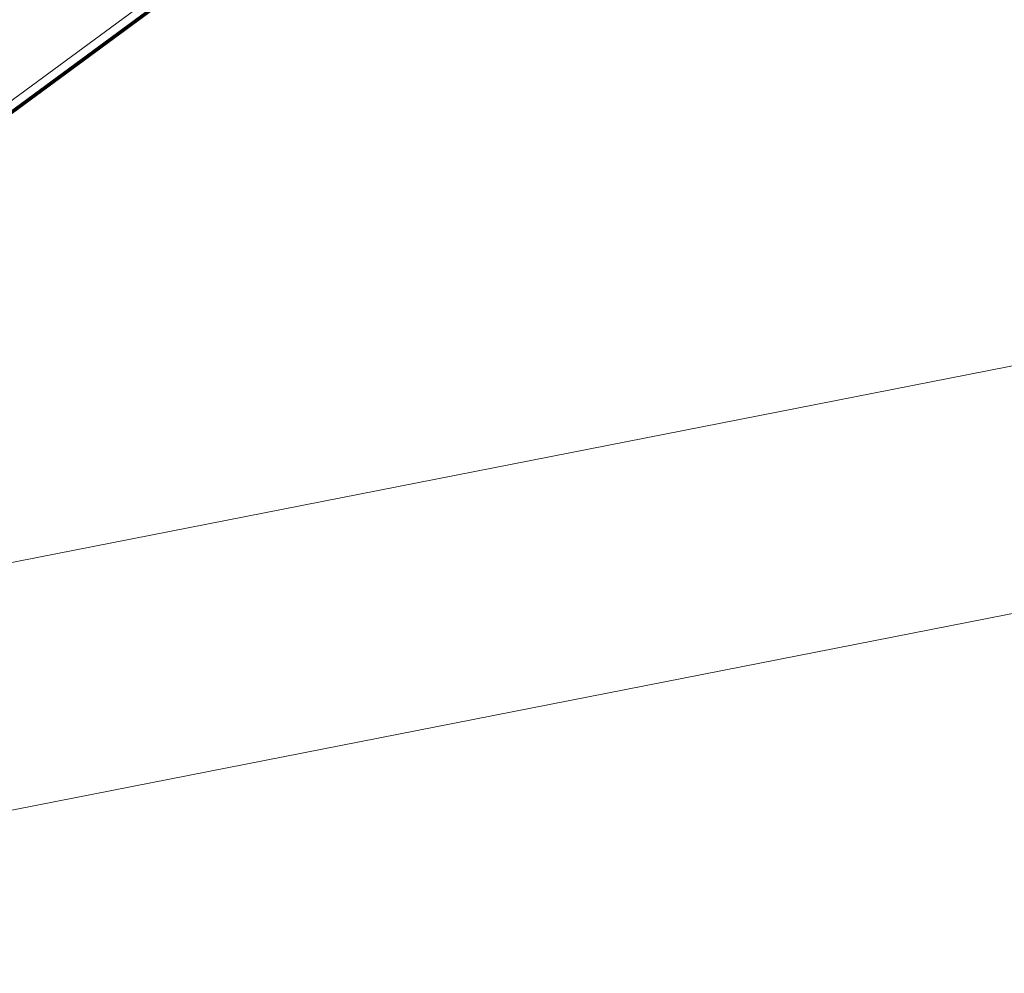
# Model space of a CAD drawing. Header units: millimetres. Extents: x 21148.2 to 21239.2, y 30135 to 30201.8.
# Tile 10 of 189: x 21174.249 to 21175.059, y 30157.385 to 30158.169. Entities that reach past the tile are written whole.
import ezdxf

# ---------------------------------------------------------------- set-up
doc = ezdxf.new("R2010")
doc.units = ezdxf.units.MM
doc.layers.add('AR-T1E-20-L1$0$ENHANCE PTB LVL 1 - BUILDING WALLS$0$I-FURN', color=7, linetype='Continuous', lineweight=13)
doc.layers.add('AR-T1E-20-L1$0$Seating', color=7, linetype='Continuous', lineweight=13)

# ---------------------------------------------------------------- blocks, each defined once
blk = doc.blocks.new('AR-T1E-20-L1$0$Landseat')
at = {"layer": 'AR-T1E-20-L1$0$Seating', "ltscale": 10, "const_width": 3}
blk.add_lwpolyline([(74.83, 392), (74.83, 327.71, -0.112714), (45.1, 197.5, 0.228329), (45.1, -197.5, -0.112714), (74.83, -327.71), (74.83, -392, 0.414214), (82.83, -400), (696.83, -400, 0.414214), (704.83, -392), (704.83, -278.39, -0.026921), (707.72, -224.66, 0.053882), (707.72, 224.66, -0.026921), (704.83, 278.39), (704.83, 392, 0.414214), (696.83, 400), (82.83, 400, 0.414214)], format="xyb", close=True, dxfattribs=at)
at = {"layer": 'AR-T1E-20-L1$0$Seating', "ltscale": 10}
blk.add_lwpolyline([(74.83, -392), (696.83, -392), (696.83, -278.39, -0.026921), (699.77, -223.8, 0.053882), (699.77, 223.8, -0.026921), (696.83, 278.39), (696.83, 392), (74.83, 392)], format="xyb", dxfattribs=at)

msp = doc.modelspace()

# ---------------------------------------------------------------- linework, layer by layer
at = {"layer": 'AR-T1E-20-L1$0$ENHANCE PTB LVL 1 - BUILDING WALLS$0$I-FURN'}
msp.add_lwpolyline([(21151.6176, 30158.22001), (21161.78018, 30177.28148, -0.430225), (21166.68396, 30177.78571), (21178.8309, 30162.44884, -0.43714), (21176.96381, 30158.05313), (21154.57652, 30153.6581, -0.553804), (21151.62041, 30158.22603)], format="xyb", dxfattribs=at)
msp.add_lwpolyline([(21151.7967, 30158.13083), (21161.94872, 30177.17249, -0.426961), (21166.53924, 30177.6463), (21178.65843, 30162.34447, -0.433306), (21176.91019, 30158.24642), (21154.55586, 30153.85786, -0.550633)], format="xyb", close=True, dxfattribs=at)

# ---------------------------------------------------------------- block references
at = {"layer": 'AR-T1E-20-L1$0$Seating', "ltscale": 10, "xscale": -0.0009999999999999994, "yscale": 0.0009999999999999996, "zscale": 0.0009999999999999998, "rotation": 36.34199149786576}
msp.add_blockref('AR-T1E-20-L1$0$Landseat', (21174.34128, 30158.6623), dxfattribs=at)

doc.saveas('drawing.dxf')
